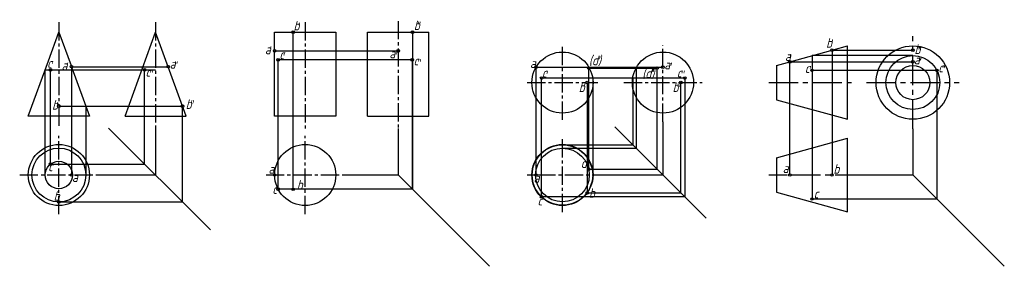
# Model space of a CAD drawing. Header units: millimetres. Extents: x 1637 to 2150, y 2620 to 2748.
import ezdxf

# ---------------------------------------------------------------- set-up
doc = ezdxf.new("R2010")
doc.units = ezdxf.units.MM
doc.linetypes.add('CENTER2', pattern=[28.575, 19.05, -3.175, 3.175, -3.175])
doc.layers.get('0').update_dxf_attribs({"color": 5})
for name, color, linetype in [('STK', 7, 'Continuous'), ('ST文字', 7, 'Continuous'), ('中心线', 7, 'CENTER2'), ('辅助线', 7, 'Continuous')]:
    doc.layers.add(name, color=color, linetype=linetype)
doc.layers.add('粗实线', color=7, linetype='Continuous', lineweight=30)
doc.layers.get('STK').off()
doc.styles.add('HZDX', font='aehalf.shx', dxfattribs={"height": 4, "bigfont": 'HZDX.shx'})
doc.styles.get("Standard").update_dxf_attribs({"font": 'gbeitc.shx', "height": 5})

# ---------------------------------------------------------------- blocks, each defined once
blk = doc.blocks.new('A$C5E5C75E4')
at = {"layer": 'ST文字', "insert": (-0.81, 1.56), "char_height": 4, "width": 6.9967, "attachment_point": 1, "style": 'HZDX'}
blk.add_mtext('″', dxfattribs=at)

msp = doc.modelspace()

# ---------------------------------------------------------------- linework, layer by layer
for p, q in [((1779.17, 2659.9), (1779.17, 2741.92)), ((1841.33, 2741.92), (1841.33, 2659.9)), ((1769.51, 2732.22), (1833.86, 2732.22)), ((2060.02, 2732.54), (2060.02, 2667.38)), ((2060.02, 2732.54), (2102.16, 2732.54)), ((1841.24, 2727.47), (1771.32, 2727.47)), ((1771.32, 2660), (1771.32, 2727.47)), ((1841.24, 2727.47), (1841.24, 2660)), ((2038.05, 2726.47), (2102.16, 2726.48)), ((2038.05, 2667.38), (2038.05, 2726.47)), ((2102.16, 2729.66), (2049.59, 2729.66)), ((2049.59, 2729.66), (2049.59, 2654.85)), ((1649.91, 2667.38), (1649.91, 2722.29)), ((1649.91, 2722.29), (1707.45, 2722.29)), ((1652.74, 2673.06), (1652.74, 2722.29)), ((1663.61, 2723.9), (1663.61, 2667.38)), ((1663.61, 2723.9), (1714, 2723.9)), ((1701.76, 2673.06), (1701.76, 2722.29)), ((1905.74, 2667.38), (1905.74, 2723.62)), ((1905.74, 2723.62), (1971.89, 2723.62)), ((1933.19, 2723.21), (1968.88, 2723.21)), ((1933.19, 2670.38), (1933.19, 2723.21)), ((1957.89, 2723.21), (1957.89, 2681.38)), ((1968.88, 2670.38), (1968.88, 2723.21)), ((2114.69, 2721.97), (2049.59, 2721.97)), ((2114.69, 2721.97), (2114.69, 2654.85)), ((1983.3, 2717.96), (1908.65, 2717.96)), ((1908.65, 2655.97), (1908.65, 2717.96)), ((1932.41, 2715.62), (1932.41, 2658.02)), ((1935.27, 2717.96), (1935.27, 2667.38)), ((1956.14, 2717.96), (1956.14, 2683.13)), ((1981.25, 2658.02), (1981.25, 2715.62)), ((1983.3, 2717.96), (1983.3, 2655.97)), ((1657.05, 2703.3), (1721.49, 2703.3)), ((1671.1, 2703.3), (1671.1, 2667.38)), ((1721.49, 2653.33), (1721.49, 2703.3)), ((1971.89, 2695.19), (1971.89, 2667.38)), ((1682.94, 2691.88), (1736.08, 2638.74)), ((1707.45, 2691.59), (1707.45, 2667.38)), ((1833.86, 2691.69), (1833.86, 2667.38)), ((1994.49, 2644.77), (1946.83, 2692.43)), ((2102.16, 2691.45), (2102.16, 2667.38)), ((1919.52, 2683.13), (1956.14, 2683.13)), ((1919.52, 2681.38), (1957.89, 2681.38)), ((1652.74, 2673.06), (1701.76, 2673.06)), ((1933.19, 2670.38), (1968.88, 2670.38)), ((1677.48, 2667.38), (1707.45, 2667.38)), ((1805.86, 2667.38), (1833.86, 2667.38)), ((1881.52, 2619.72), (1833.86, 2667.38)), ((1937.95, 2667.38), (1971.89, 2667.38)), ((2072.11, 2667.38), (2102.16, 2667.38)), ((2149.82, 2619.72), (2102.16, 2667.38)), ((1841.24, 2660), (1771.32, 2660)), ((1841.33, 2659.9), (1779.17, 2659.9)), ((1657.05, 2653.33), (1721.49, 2653.33)), ((1983.3, 2655.97), (1908.65, 2655.97)), ((1932.41, 2658.02), (1981.25, 2658.02)), ((2114.69, 2654.85), (2049.59, 2654.85))]:
    msp.add_line(p, q)
for centre, radius in [((1779.17, 2741.92), 0.678), ((1841.33, 2741.92), 0.678), ((1833.86, 2732.22), 0.678), ((2102.16, 2732.54), 0.678), ((1771.32, 2727.47), 0.678), ((2038.05, 2726.47), 0.678), ((2102.16, 2715.62), 14.04), ((2102.16, 2726.48), 0.678), ((1652.74, 2722.29), 0.678), ((1701.76, 2722.29), 0.678), ((1714, 2723.9), 0.678), ((1905.74, 2723.62), 0.678), ((1971.89, 2723.62), 0.678), ((2049.59, 2721.97), 0.678), ((1981.25, 2715.62), 0.678), ((1721.49, 2703.3), 0.678), ((1657.05, 2667.38), 14.05), ((1919.52, 2667.38), 15.76), ((1919.52, 2667.38), 14), ((1657.05, 2667.38), 7.14), ((1663.61, 2667.38), 0.678), ((1769.51, 2667.38), 0.678), ((2060.02, 2667.38), 0.678), ((1779.17, 2659.9), 0.678), ((1932.41, 2658.02), 0.678), ((1657.05, 2653.33), 0.678), ((2049.59, 2654.85), 0.678)]:
    msp.add_circle(centre, radius)
at = {"layer": '中心线', "ltscale": 0.5}
for p, q in [((1657.05, 2747.13), (1657.05, 2703.98)), ((1707.45, 2747.13), (1707.45, 2691.59)), ((1785.43, 2747.13), (1785.43, 2691.69)), ((1833.86, 2747.74), (1833.86, 2691.69)), ((1919.52, 2696.19), (1919.52, 2735.05)), ((1971.89, 2695.19), (1971.89, 2735.05)), ((1901.09, 2715.62), (1931.73, 2715.62)), ((1933.09, 2715.62), (1937.95, 2715.62)), ((1951.46, 2715.62), (1992.32, 2715.62)), ((1657.05, 2646.95), (1657.05, 2687.8)), ((1785.43, 2646.95), (1785.43, 2687.8)), ((1919.52, 2647.95), (1919.52, 2686.8)), ((1636.62, 2667.38), (1677.48, 2667.38)), ((1765.01, 2667.38), (1805.86, 2667.38)), ((1901.09, 2667.38), (1905.06, 2667.38)), ((1906.42, 2667.38), (1937.95, 2667.38)), ((2027.07, 2667.38), (2037.37, 2667.38))]:
    msp.add_line(p, q, dxfattribs=at)
at = {"layer": '中心线', "ltscale": 0.8}
for p, q in [((2102.16, 2691.45), (2102.16, 2739.78)), ((2027.07, 2715.62), (2072.11, 2715.62)), ((2078, 2715.61), (2126.33, 2715.62)), ((2038.72, 2667.38), (2072.11, 2667.38))]:
    msp.add_line(p, q, dxfattribs=at)
at = {"layer": '中心线'}
msp.add_line((1657.05, 2702.62), (1657.05, 2693.03), dxfattribs=at)
at = {"layer": '粗实线'}
for p, q in [((1651.63, 2727.02), (1657.05, 2741.92)), ((1657.05, 2741.92), (1663.37, 2724.53)), ((1691.52, 2698.12), (1707.45, 2741.92)), ((1723.38, 2698.12), (1707.45, 2741.92)), ((1769.51, 2741.92), (1801.36, 2741.92)), ((1769.51, 2732.9), (1769.51, 2741.92)), ((1801.36, 2741.92), (1801.36, 2732.9)), ((1817.93, 2741.92), (1849.79, 2741.92)), ((1817.93, 2698.12), (1817.93, 2741.92)), ((1849.79, 2698.12), (1849.79, 2741.92)), ((1769.51, 2698.12), (1769.51, 2731.55)), ((1801.36, 2732.9), (1801.36, 2698.12)), ((2038.67, 2726.64), (2059.37, 2732.36)), ((2060.68, 2732.72), (2068.11, 2734.78)), ((2068.11, 2696.45), (2068.11, 2734.78)), ((1641.12, 2698.12), (1651.63, 2727.02)), ((2031.05, 2724.53), (2038.67, 2726.64)), ((1663.84, 2723.26), (1672.98, 2698.12)), ((2031.05, 2724.53), (2031.05, 2706.69)), ((2031.05, 2706.69), (2068.11, 2696.45)), ((1672.98, 2698.12), (1641.12, 2698.12)), ((1691.52, 2698.12), (1723.38, 2698.12)), ((1801.36, 2698.12), (1769.51, 2698.12)), ((1817.93, 2698.12), (1849.79, 2698.12)), ((2031.05, 2676.29), (2068.11, 2686.54)), ((2068.11, 2648.21), (2068.11, 2686.54)), ((2031.05, 2676.29), (2031.05, 2658.45)), ((2031.05, 2658.45), (2068.11, 2648.21))]:
    msp.add_line(p, q, dxfattribs=at)
for centre, radius in [((1919.52, 2715.62), 15.93), ((1971.89, 2715.62), 15.93), ((2102.16, 2715.62), 19.16), ((2102.16, 2715.61), 8.92), ((1657.05, 2667.38), 15.93), ((1785.43, 2667.38), 15.93), ((1919.52, 2667.38), 15.93)]:
    msp.add_circle(centre, radius, dxfattribs=at)
at = {"layer": '辅助线'}
for centre in [(1769.51, 2732.22), (2060.02, 2732.54), (1841.24, 2727.47), (1663.61, 2723.9), (1933.19, 2723.21), (1968.88, 2723.21), (2114.69, 2721.97), (1908.65, 2717.96), (1932.41, 2715.62), (1983.3, 2717.96), (1657.05, 2703.3), (1652.74, 2673.06), (1933.19, 2670.38), (1905.74, 2667.38), (2038.05, 2667.38), (1771.32, 2660), (1908.65, 2655.97)]:
    msp.add_circle(centre, 0.678, dxfattribs=at)

# ---------------------------------------------------------------- block references
for p in [(1844.68, 2745.84), (1832.55, 2730.01), (1718.1, 2725.2), (1705.29, 2720.73), (1726.52, 2704.73)]:
    msp.add_blockref('A$C5E5C75E4', p)
at = {"layer": 'STK'}
msp.add_blockref('A$C5E5C75E4', (1844.89, 2726.22), dxfattribs=at)

# ---------------------------------------------------------------- texts
for s, p in [('b', (1779.32, 2742.83)), ('b', (1842.05, 2743.01)), ('b', (2102.99, 2730.52)), ('c', (1771.94, 2727.84)), ('a', (1829.33, 2728.31)), ('(d)', (1933.3, 2724.69)), ('a', (2035.52, 2726.87)), ('c', (1650.88, 2723.3)), ('a', (1714.82, 2722.92)), ('a', (1902.62, 2723.24)), ('a', (2102.74, 2725.13)), ('c', (1702.2, 2718.64)), ('c', (1908.8, 2718.25)), ('c', (2045.84, 2720.62)), ('b', (1976.91, 2710.74)), ('b', (1723.12, 2701.88)), ('d', (1929.08, 2671.08)), ('b', (2060.74, 2668.02)), ('a', (1663.92, 2663.77)), ('b', (1781.04, 2659.83)), ('b', (1654.3, 2653.97)), ('b', (1933.33, 2655.5)), ('c', (2050.49, 2655.16)), ('c', (1906.53, 2651.45))]:
    msp.add_text(s, height=5).set_placement(p)
at = {"char_height": 4, "width": 6.6925, "attachment_point": 1, "style": 'HZDX'}
for s, insert in [('′', (1781.83, 2746.91)), ('′', (1773.97, 2731.09)), ('′', (2037.89, 2730.47)), ('′', (2105, 2734.24)), ('′', (2105.72, 2734.15)), ('′', (1653.31, 2726.77)), ('′', (1905.1, 2726.67)), ('′', (1938.49, 2729.23)), ('′', (1975.01, 2725.89)), ('′', (1975.75, 2725.96)), ('{\\fGulim|b0|i0|c129|p34;′}', (2105.08, 2728.56)), ('′', (2105.8, 2728.48)), ('′', (1911.08, 2721.53)), ('′', (2048.22, 2724.21)), ('′', (1979.25, 2715.02)), ('′', (1980.26, 2715.02))]:
    msp.add_mtext(s, dxfattribs=dict(at, insert=insert))
at = {"layer": 'ST文字'}
for s, p in [('b', (2056.9, 2733.8)), ('a', (1764.46, 2730.41)), ('a', (1658.44, 2722.08)), ('c', (1841.92, 2724.55)), ('a', (1972.59, 2722.51)), ('(d)', (1961.1, 2717.95)), ('c', (1979.13, 2718.29)), ('c', (2115.42, 2720.96)), ('b', (1927.99, 2710.68)), ('b', (1653.48, 2701.49)), ('c', (1651.44, 2669.33)), ('a', (1766.29, 2668.07)), ('a', (2034.32, 2668.44)), ('a', (1904.52, 2663.42)), ('c', (1768.27, 2657.52))]:
    msp.add_text(s, height=5, dxfattribs=at).set_placement(p)
at = {"layer": 'ST文字', "char_height": 4, "width": 6.6925, "attachment_point": 1, "style": 'HZDX'}
for s, insert in [('′', (2059.72, 2738.17)), ('′', (1766.97, 2734.49)), ('′', (1661.03, 2726.03)), ('′', (1966.12, 2722.69)), ('′', (1966.54, 2722.69)), ('′', (1981.44, 2721.89)), ('′', (1982.46, 2721.89)), ('′', (2117.44, 2724.68)), ('′', (2118.15, 2724.59)), ('′', (1930.63, 2715.11)), ('{\\fGulim|b0|i0|c129|p34;′}', (1655.86, 2705.56))]:
    msp.add_mtext(s, dxfattribs=dict(at, insert=insert))

doc.saveas('drawing.dxf')
